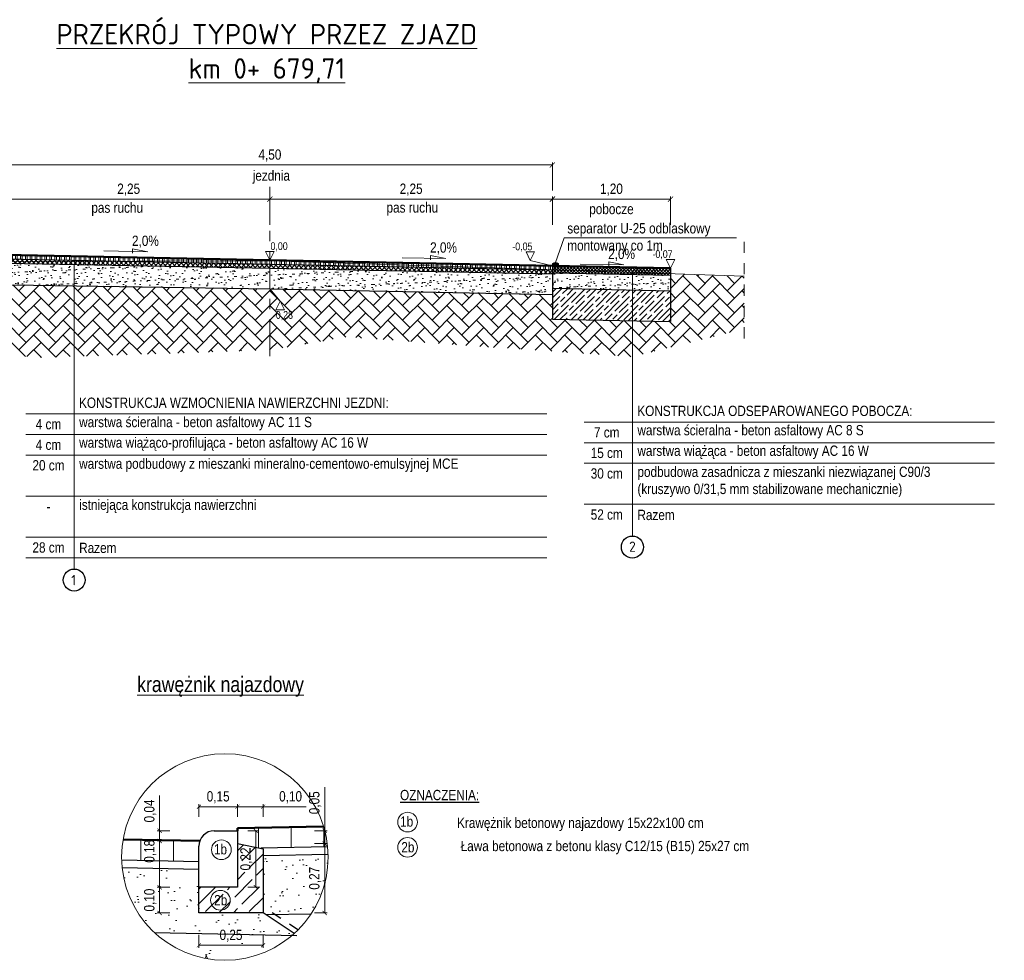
# Model space of a CAD drawing. Extents: x -12 to 1660, y -1442 to 174.
# Tile 4 of 4: x 853.28 to 862.86, y -734.62 to -725.46. Entities that reach past the tile are written whole.
import ezdxf
from ezdxf.lldxf.tags import DXFTag

# ---------------------------------------------------------------- set-up
doc = ezdxf.new("R2010")
doc.units = 0
doc.header["$LTSCALE"] = 0.3
for name, pattern in [('ACAD_ISO02W100', [15, 12, -3]), ('ACAD_ISO10W100', [18, 12, -3, 0, -3]), ('DASHED2', [9.525, 6.35, -3.175])]:
    doc.linetypes.add(name, pattern=pattern)
doc.layers.get('0').update_dxf_attribs({"lineweight": 9})
for name, color, linetype, lineweight in [('0 P opisy', 7, 'Continuous', 20), ('0.MK_linie opisowe', 250, 'Continuous', 9), ('1 elementy prefabrykowane KRESKOWANIE', 150, 'Continuous', 9), ('1 elementy prefabrykowane LINIE', 150, 'Continuous', 25), ('1 krawężnik bet.15 obniżony', 32, 'Continuous', 20), ('D_hatch', 8, 'Continuous', 9), ('D_szczegół', 1, 'Continuous', 20), ('gekompozyt_pomiedzy warstwy bitumiczne', 86, 'DASHED2', 30), ('istn. teren', 252, 'Continuous', 18), ('kreskowanie', 252, 'Continuous', 5), ('PP_teren', 252, 'Continuous', 15), ('proj. cięka', 1, 'Continuous', 25), ('proj.gruba', 1, 'Continuous', 50), ('WYMIARY', 7, 'Continuous', 9)]:
    doc.layers.add(name, color=color, linetype=linetype, lineweight=lineweight)
doc.layers.add('0_Opisy', color=250, linetype='Continuous')
doc.layers.add('MX SZCZEGÓŁY WYMIAROWANIW', color=7, linetype='Continuous')
doc.styles.add('TECHNICZNY', font='txt')
tags = doc.linetypes.add('DASHED', pattern=[0.75, 0.5, -0.25]).pattern_tags.tags
tags[6:7] = [DXFTag(74, 4), DXFTag(75, 0), DXFTag(340, '0'), DXFTag(46, 1.0), DXFTag(50, 0.0), DXFTag(44, 0.0), DXFTag(45, 0.0)]
tags[4:5] = [DXFTag(74, 4), DXFTag(75, 0), DXFTag(340, '0'), DXFTag(46, 1.0), DXFTag(50, 0.0), DXFTag(44, 0.0), DXFTag(45, 0.0)]
doc.dimstyles.new('ISO-25', dxfattribs={"dimscale": 0.05, "dimtxt": 2, "dimasz": 1, "dimexe": 0.5, "dimexo": 2, "dimtad": 1, "dimzin": 1, "dimtxsty": 'TECHNICZNY', "dimblk": 'ARCHTICK', "dimcen": 2.5, "dimclrd": 256, "dimclre": 256, "dimadec": 0, "dimazin": 0, "dimtfac": 1, "dimtmove": 0, "dimatfit": 3, "dimfxl": 5, "dimfxlon": 1, "dimlwd": -1, "dimlwe": -1, "dimarcsym": 0})
doc.dimstyles.new('mały 0.5 ISO-25', dxfattribs={"dimscale": 0.05, "dimtxt": 2, "dimasz": 0.8, "dimexe": 0.5, "dimexo": 2, "dimtad": 1, "dimlfac": 0.4, "dimzin": 1, "dimtxsty": 'TECHNICZNY', "dimblk": 'ARCHTICK', "dimcen": 2.5, "dimclrd": 256, "dimclre": 256, "dimadec": 0, "dimazin": 0, "dimtfac": 1, "dimtmove": 0, "dimatfit": 3, "dimfxl": 2, "dimfxlon": 1, "dimlwd": -1, "dimlwe": -1, "dimarcsym": 0})
doc.dimstyles.new('Wysokości', dxfattribs={"dimscale": 0.05, "dimtxt": 1.5, "dimasz": 1, "dimexe": 0.5, "dimexo": 6, "dimgap": 0, "dimtad": 1, "dimtih": 1, "dimtoh": 1, "dimzin": 1, "dimtxsty": 'TECHNICZNY', "dimblk": 'OBLIQUE', "dimcen": 2.5, "dimse1": 1, "dimse2": 1, "dimsd1": 1, "dimsd2": 1, "dimadec": 0, "dimazin": 0, "dimtfac": 1, "dimtmove": 0, "dimatfit": 3, "dimldrblk": 'NONE', "dimfxl": 0.5, "dimarcsym": 0})
doc.dimstyles.new('Wysokości (- minus)', dxfattribs={"dimscale": 0.05, "dimtxt": 1.5, "dimasz": 1, "dimexe": 0.5, "dimexo": 6, "dimgap": 0.25, "dimtad": 1, "dimtih": 1, "dimtoh": 1, "dimzin": 1, "dimtxsty": 'TECHNICZNY', "dimblk": 'OBLIQUE', "dimcen": 2.5, "dimse1": 1, "dimse2": 1, "dimsd1": 1, "dimsd2": 1, "dimadec": 0, "dimazin": 0, "dimtfac": 1, "dimtmove": 2, "dimatfit": 3, "dimldrblk": 'NONE', "dimfxl": 0.5, "dimarcsym": 0})
pattern_1 = [(90, (23.1819, -7.454863), (-0.047625, 0), []), (90, (23.197774, -7.43899), (-0.047625, 0), [])]
pattern_2 = [(82.5, (-107.396075, 11.25923), (-0.07147627, 0.066950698), [0, -0.077216, 0, -0.08636, 0, -0.08255]), (52.5, (-107.39608, 11.25923), (-0.037802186, 0.16494657), [0, -0.041656, 0, -0.069596, 0, -0.02667]), (12.5, (-107.44026, 11.21505), (0.111659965, 0.1120664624), [0, -0.0254, 0, -0.09144, 0, -0.11938]), (2.5, (-107.44026, 11.21505), (0.076456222, 0.139510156), [0, -0.0127, 0, -0.059944, 0, -0.06858])]
pattern_3 = [(82.5, (-1560.25226, 1114.35045), (-0.178690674, 0.167376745), [0, -0.19304, 0, -0.2159, 0, -0.206375]), (52.5, (-1560.25226, 1114.35045), (-0.094505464, 0.412366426), [0, -0.10414, 0, -0.17399, 0, -0.066675]), (12.5, (-1560.36272, 1114.24), (0.279149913, 0.280166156), [0, -0.0635, 0, -0.2286, 0, -0.29845]), (2.5, (-1560.3627, 1114.24), (0.191140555, 0.34877539), [0, -0.03175, 0, -0.14986, 0, -0.17145])]

# ---------------------------------------------------------------- blocks, each defined once
blk = doc.blocks.new('_ArchTick')
at = {"color": 0, "linetype": 'ByBlock', "const_width": 0.15}
blk.add_lwpolyline([(-0.5, -0.5), (0.5, 0.5)], dxfattribs=at)
blk = doc.blocks.new('*D496')
at = {"layer": 'Defpoints', "color": 0}
for p in [(852.9638, -727.2118), (855.7138, -727.8101), (852.9638, -727.8601)]:
    blk.add_point(p, dxfattribs=at)
at = {"layer": 'WYMIARY'}
for p, q in [((852.9638, -727.4618), (852.9638, -727.1868)), ((855.7138, -727.2118), (852.9638, -727.2118)), ((855.7138, -727.4618), (855.7138, -727.1868))]:
    blk.add_line(p, q, dxfattribs=at)
at = {"layer": 'WYMIARY', "xscale": 0.05, "yscale": 0.05, "zscale": 0.05, "rotation": 180}
blk.add_blockref('_ArchTick', (852.9638, -727.2118), dxfattribs=at)
at = {"layer": 'WYMIARY', "xscale": 0.05, "yscale": 0.05, "zscale": 0.05}
blk.add_blockref('_ArchTick', (855.7138, -727.2118), dxfattribs=at)
at = {"layer": 'WYMIARY', "color": 0, "insert": (854.3388, -727.12), "char_height": 0.1, "attachment_point": 5, "style": 'TECHNICZNY'}
blk.add_mtext('2,25', dxfattribs=at)
blk = doc.blocks.new('*D497')
at = {"layer": 'Defpoints', "color": 0}
for p in [(855.7138, -727.7219), (855.7138, -727.8051), (855.7138, -727.8051)]:
    blk.add_point(p, dxfattribs=at)
at = {"layer": 'WYMIARY', "color": 0, "insert": (855.8033, -727.6765), "char_height": 0.075, "attachment_point": 5, "style": 'TECHNICZNY'}
blk.add_mtext('0,00', dxfattribs=at)
blk = doc.blocks.new('_None')
blk = doc.blocks.new('_Oblique')
at = {"color": 0, "lineweight": -2}
blk.add_line((-0.5, -0.5), (0.5, 0.5), dxfattribs=at)
blk = doc.blocks.new('*D498')
at = {"layer": 'Defpoints', "color": 0}
for p in [(858.4638, -727.2118), (855.7138, -727.8101), (858.4638, -727.8601)]:
    blk.add_point(p, dxfattribs=at)
at = {"layer": 'WYMIARY'}
for p, q in [((855.7138, -727.4618), (855.7138, -727.1868)), ((855.7138, -727.2118), (858.4638, -727.2118)), ((858.4638, -727.4618), (858.4638, -727.1868))]:
    blk.add_line(p, q, dxfattribs=at)
at = {"layer": 'WYMIARY', "xscale": 0.05, "yscale": 0.05, "zscale": 0.05}
for p, rotation in [((855.7138, -727.2118), 180.000172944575), ((858.4638, -727.2118), 0.0001729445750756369)]:
    blk.add_blockref('_ArchTick', p, dxfattribs=dict(at, rotation=rotation))
at = {"layer": 'WYMIARY', "color": 0, "insert": (857.0888, -727.12), "char_height": 0.1, "attachment_point": 5, "rotation": 0.00017, "style": 'TECHNICZNY'}
blk.add_mtext('2,25', dxfattribs=at)
blk = doc.blocks.new('*D499')
at = {"layer": 'Defpoints', "color": 0}
for p in [(858.4638, -726.879), (852.9638, -727.8601), (858.4638, -727.8601)]:
    blk.add_point(p, dxfattribs=at)
at = {"layer": 'WYMIARY'}
for p, q in [((852.9638, -727.129), (852.9638, -726.854)), ((858.4638, -727.129), (858.4638, -726.854)), ((852.9638, -726.879), (858.4638, -726.879))]:
    blk.add_line(p, q, dxfattribs=at)
at = {"layer": 'WYMIARY', "xscale": 0.05, "yscale": 0.05, "zscale": 0.05, "rotation": 180}
blk.add_blockref('_ArchTick', (852.9638, -726.879), dxfattribs=at)
at = {"layer": 'WYMIARY', "xscale": 0.05, "yscale": 0.05, "zscale": 0.05}
blk.add_blockref('_ArchTick', (858.4638, -726.879), dxfattribs=at)
at = {"layer": 'WYMIARY', "color": 0, "insert": (855.7138, -726.7872), "char_height": 0.1, "attachment_point": 5, "style": 'TECHNICZNY'}
blk.add_mtext('4,50', dxfattribs=at)
blk = doc.blocks.new('*U22')
at = {"layer": 'WYMIARY', "linetype": 'Continuous'}
for p, q in [((-0.2129, 0.0447), (-0.0648, 0.075)), ((0.2129, 0.0532), (-0.2129, 0.0447)), ((-0.0648, 0.075), (-0.0648, 0.0336))]:
    blk.add_line(p, q, dxfattribs=at)
at = {"linetype": 'Continuous', "style": 'TECHNICZNY'}
blk.add_attdef('2,0%', (-0.0599, 0.1026), '', height=0.1, rotation=359.99976, dxfattribs=at)
blk = doc.blocks.new('*D500')
at = {"layer": 'Defpoints', "color": 0}
for p in [(858.2493, -727.7482), (858.2493, -727.8082), (858.3606, -727.8082)]:
    blk.add_point(p, dxfattribs=at)
at = {"layer": 'WYMIARY', "color": 0, "insert": (858.1721, -727.6794), "char_height": 0.075, "attachment_point": 5, "style": 'TECHNICZNY'}
blk.add_mtext('-0,05', dxfattribs=at)
blk = doc.blocks.new('*D501')
at = {"layer": 'Defpoints', "color": 0}
for p in [(855.7138, -727.8051), (855.7138, -728.0853), (855.7204, -728.0853)]:
    blk.add_point(p, dxfattribs=at)
at = {"color": 0, "insert": (855.8406, -728.3464), "char_height": 0.075, "attachment_point": 5, "style": 'TECHNICZNY'}
blk.add_mtext('-0,28', dxfattribs=at)
blk = doc.blocks.new('*D502')
at = {"layer": 'Defpoints', "color": 0}
for p in [(859.6138, -727.2118), (858.4638, -727.8254), (859.6138, -728.2849)]:
    blk.add_point(p, dxfattribs=at)
at = {"layer": 'WYMIARY'}
for p, q in [((858.4638, -727.4618), (858.4638, -727.1868)), ((858.4638, -727.2118), (859.6138, -727.2118)), ((859.6138, -727.4618), (859.6138, -727.1868))]:
    blk.add_line(p, q, dxfattribs=at)
at = {"layer": 'WYMIARY', "xscale": 0.05, "yscale": 0.05, "zscale": 0.05}
for p, rotation in [((858.4638, -727.2118), 180.0001729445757), ((859.6138, -727.2118), 0.0001729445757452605)]:
    blk.add_blockref('_ArchTick', p, dxfattribs=dict(at, rotation=rotation))
at = {"layer": 'WYMIARY', "color": 0, "insert": (859.0388, -727.12), "char_height": 0.1, "attachment_point": 5, "rotation": 0.00017, "style": 'TECHNICZNY'}
blk.add_mtext('1,20', dxfattribs=at)
blk = doc.blocks.new('*D504')
at = {"layer": 'Defpoints', "color": 0}
for p in [(855.7138, -727.8051), (859.6138, -727.8831), (859.7251, -727.8831)]:
    blk.add_point(p, dxfattribs=at)
at = {"layer": 'WYMIARY', "color": 0, "insert": (859.5366, -727.7542), "char_height": 0.075, "attachment_point": 5, "style": 'TECHNICZNY'}
blk.add_mtext('-0,07', dxfattribs=at)
blk = doc.blocks.new('krawężnik najazdowy')
at = {"layer": '1 elementy prefabrykowane KRESKOWANIE'}
h = blk.add_hatch(dxfattribs=at)
h.set_pattern_fill('ACAD_ISO02W100', color=150, scale=0.008, angle=45, style=0)
h.set_pattern_definition([(135, (-0.13, 0.04988), (-0.0282843, -0.0282843), [0.096, -0.024])])
h.paths.add_polyline_path([(0.32, -0.1501), (0.32, 0.0999), (0.07, 0.1), (0.05, -0.0001), (0.22, -0.0001), (0.22, -0.1501)])
at = {"layer": '1 elementy prefabrykowane LINIE', "color": 150}
for p, q in [((0.05, -0.0001), (0.07, 0.1)), ((0.07, 0.1), (0.32, 0.1)), ((0.32, 0.1), (0.32, -0.15)), ((0, -0.09), (0, 0)), ((0, 0), (0.22, 0)), ((0.22, -0.15), (0.06, -0.15)), ((0.32, -0.15), (0.22, -0.15))]:
    blk.add_line(p, q, dxfattribs=at)
blk.add_lwpolyline([(0.22, 0), (0.22, -0.15)], dxfattribs=at)
blk.add_arc((0.06, -0.09), 0.06, 180, 270, dxfattribs=at)
blk = doc.blocks.new('*D505')
at = {"layer": 'Defpoints', "color": 0}
for p in [(855.3975, -733.361), (854.6404, -733.4602), (855.0313, -733.4602)]:
    blk.add_point(p, dxfattribs=at)
at = {"layer": 'WYMIARY'}
for p, q in [((854.6404, -733.361), (854.6404, -733.0163)), ((854.7404, -733.361), (854.6154, -733.361)), ((854.6404, -733.361), (854.6404, -733.4602)), ((854.7404, -733.4602), (854.6154, -733.4602))]:
    blk.add_line(p, q, dxfattribs=at)
at = {"layer": 'WYMIARY', "xscale": 0.04000000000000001, "yscale": 0.04000000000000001, "zscale": 0.04000000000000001}
for p, rotation in [((854.6404, -733.361), 90), ((854.6404, -733.4602), 270)]:
    blk.add_blockref('_ArchTick', p, dxfattribs=dict(at, rotation=rotation))
at = {"layer": 'WYMIARY', "color": 0, "insert": (854.5486, -733.1686), "char_height": 0.1, "attachment_point": 5, "rotation": 90, "style": 'TECHNICZNY'}
blk.add_mtext('0,04', dxfattribs=at)
blk = doc.blocks.new('*D506')
at = {"layer": 'Defpoints', "color": 0}
for p in [(855.0225, -733.911), (854.6404, -734.161), (855.0225, -734.161)]:
    blk.add_point(p, dxfattribs=at)
at = {"layer": 'WYMIARY'}
for p, q in [((854.7404, -733.911), (854.6154, -733.911)), ((854.6404, -733.911), (854.6404, -734.161)), ((854.7404, -734.161), (854.6154, -734.161))]:
    blk.add_line(p, q, dxfattribs=at)
at = {"layer": 'WYMIARY', "xscale": 0.04000000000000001, "yscale": 0.04000000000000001, "zscale": 0.04000000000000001}
for p, rotation in [((854.6404, -733.911), 90), ((854.6404, -734.161), 270)]:
    blk.add_blockref('_ArchTick', p, dxfattribs=dict(at, rotation=rotation))
at = {"layer": 'WYMIARY', "color": 0, "insert": (854.5486, -734.036), "char_height": 0.1, "attachment_point": 5, "rotation": 90, "style": 'TECHNICZNY'}
blk.add_mtext('0,10', dxfattribs=at)
blk = doc.blocks.new('*D507')
at = {"layer": 'Defpoints', "color": 0}
for p in [(855.6475, -733.1268), (855.3975, -733.361), (855.6475, -733.6611)]:
    blk.add_point(p, dxfattribs=at)
at = {"layer": 'WYMIARY'}
for p, q in [((855.3975, -733.2268), (855.3975, -733.1018)), ((855.3975, -733.1268), (855.6475, -733.1268)), ((855.6475, -733.2268), (855.6475, -733.1018)), ((855.6475, -733.1268), (856.0656, -733.1268))]:
    blk.add_line(p, q, dxfattribs=at)
at = {"layer": 'WYMIARY', "xscale": 0.04000000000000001, "yscale": 0.04000000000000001, "zscale": 0.04000000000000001, "rotation": 180}
blk.add_blockref('_ArchTick', (855.3975, -733.1268), dxfattribs=at)
at = {"layer": 'WYMIARY', "xscale": 0.04000000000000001, "yscale": 0.04000000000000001, "zscale": 0.04000000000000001}
blk.add_blockref('_ArchTick', (855.6475, -733.1268), dxfattribs=at)
at = {"layer": 'WYMIARY', "color": 0, "insert": (855.915, -733.035), "char_height": 0.1, "attachment_point": 5, "style": 'TECHNICZNY'}
blk.add_mtext('0,10', dxfattribs=at)
blk = doc.blocks.new('*D508')
at = {"layer": 'Defpoints', "color": 0}
for p in [(855.3975, -733.361), (855.3972, -733.486), (856.2471, -733.486)]:
    blk.add_point(p, dxfattribs=at)
at = {"layer": 'WYMIARY'}
for p, q in [((856.2471, -733.361), (856.2471, -732.9377)), ((856.1471, -733.361), (856.2721, -733.361)), ((856.2471, -733.361), (856.2471, -733.486)), ((856.1471, -733.486), (856.2721, -733.486))]:
    blk.add_line(p, q, dxfattribs=at)
at = {"layer": 'WYMIARY', "xscale": 0.04000000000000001, "yscale": 0.04000000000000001, "zscale": 0.04000000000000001}
for p, rotation in [((856.2471, -733.361), 90), ((856.2471, -733.486), 270)]:
    blk.add_blockref('_ArchTick', p, dxfattribs=dict(at, rotation=rotation))
at = {"layer": 'WYMIARY', "color": 0, "insert": (856.1553, -733.0887), "char_height": 0.1, "attachment_point": 5, "rotation": 90, "style": 'TECHNICZNY'}
blk.add_mtext('0,05', dxfattribs=at)
blk = doc.blocks.new('*D509')
at = {"layer": 'Defpoints', "color": 0}
for p in [(855.3972, -733.486), (855.6475, -734.161), (856.2471, -734.161)]:
    blk.add_point(p, dxfattribs=at)
at = {"layer": 'WYMIARY'}
for p, q in [((856.1471, -733.486), (856.2721, -733.486)), ((856.2471, -733.486), (856.2471, -734.161)), ((856.1471, -734.161), (856.2721, -734.161))]:
    blk.add_line(p, q, dxfattribs=at)
at = {"layer": 'WYMIARY', "xscale": 0.04000000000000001, "yscale": 0.04000000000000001, "zscale": 0.04000000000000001}
for p, rotation in [((856.2471, -733.486), 90), ((856.2471, -734.161), 270)]:
    blk.add_blockref('_ArchTick', p, dxfattribs=dict(at, rotation=rotation))
at = {"layer": 'WYMIARY', "color": 0, "insert": (856.1553, -733.8235), "char_height": 0.1, "attachment_point": 5, "rotation": 90, "style": 'TECHNICZNY'}
blk.add_mtext('0,27', dxfattribs=at)
blk = doc.blocks.new('*D510')
at = {"layer": 'Defpoints', "color": 0}
for p in [(855.0225, -734.161), (855.6475, -734.161), (855.0225, -734.4758)]:
    blk.add_point(p, dxfattribs=at)
at = {"layer": 'WYMIARY'}
for p, q in [((855.0225, -734.3758), (855.0225, -734.5008)), ((855.6475, -734.3758), (855.6475, -734.5008)), ((855.6475, -734.4758), (855.0225, -734.4758))]:
    blk.add_line(p, q, dxfattribs=at)
at = {"layer": 'WYMIARY', "xscale": 0.04000000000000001, "yscale": 0.04000000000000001, "zscale": 0.04000000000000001, "rotation": 180}
blk.add_blockref('_ArchTick', (855.0225, -734.4758), dxfattribs=at)
at = {"layer": 'WYMIARY', "xscale": 0.04000000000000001, "yscale": 0.04000000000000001, "zscale": 0.04000000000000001}
blk.add_blockref('_ArchTick', (855.6475, -734.4758), dxfattribs=at)
at = {"layer": 'WYMIARY', "color": 0, "insert": (855.335, -734.384), "char_height": 0.1, "attachment_point": 5, "style": 'TECHNICZNY'}
blk.add_mtext('0,25', dxfattribs=at)
blk = doc.blocks.new('*D511')
at = {"layer": 'Defpoints', "color": 0}
for p in [(855.3975, -733.1268), (855.0225, -733.661), (855.3975, -733.661)]:
    blk.add_point(p, dxfattribs=at)
at = {"layer": 'WYMIARY'}
for p, q in [((855.0225, -733.2268), (855.0225, -733.1018)), ((855.0225, -733.1268), (855.3975, -733.1268)), ((855.3975, -733.2268), (855.3975, -733.1018))]:
    blk.add_line(p, q, dxfattribs=at)
at = {"layer": 'WYMIARY', "xscale": 0.04000000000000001, "yscale": 0.04000000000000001, "zscale": 0.04000000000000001, "rotation": 180}
blk.add_blockref('_ArchTick', (855.0225, -733.1268), dxfattribs=at)
at = {"layer": 'WYMIARY', "xscale": 0.04000000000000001, "yscale": 0.04000000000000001, "zscale": 0.04000000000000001}
blk.add_blockref('_ArchTick', (855.3975, -733.1268), dxfattribs=at)
at = {"layer": 'WYMIARY', "color": 0, "insert": (855.21, -733.035), "char_height": 0.1, "attachment_point": 5, "style": 'TECHNICZNY'}
blk.add_mtext('0,15', dxfattribs=at)
blk = doc.blocks.new('*D512')
at = {"layer": 'Defpoints', "color": 0}
for p in [(855.0313, -733.4602), (854.6404, -733.911), (855.0225, -733.911)]:
    blk.add_point(p, dxfattribs=at)
at = {"layer": 'WYMIARY'}
for p, q in [((854.7404, -733.4602), (854.6154, -733.4602)), ((854.6404, -733.4602), (854.6404, -733.911)), ((854.7404, -733.911), (854.6154, -733.911))]:
    blk.add_line(p, q, dxfattribs=at)
at = {"layer": 'WYMIARY', "xscale": 0.04000000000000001, "yscale": 0.04000000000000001, "zscale": 0.04000000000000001}
for p, rotation in [((854.6404, -733.4602), 90), ((854.6404, -733.911), 270)]:
    blk.add_blockref('_ArchTick', p, dxfattribs=dict(at, rotation=rotation))
at = {"layer": 'WYMIARY', "color": 0, "insert": (854.5486, -733.561), "char_height": 0.1, "attachment_point": 5, "rotation": 90, "style": 'TECHNICZNY'}
blk.add_mtext('0,18', dxfattribs=at)
blk = doc.blocks.new('*D513')
at = {"layer": 'Defpoints', "color": 0}
for p in [(855.3975, -733.361), (855.5766, -733.361), (855.3975, -733.911)]:
    blk.add_point(p, dxfattribs=at)
at = {"layer": 'WYMIARY'}
for p, q in [((855.4975, -733.361), (855.6016, -733.361)), ((855.5766, -733.911), (855.5766, -733.361)), ((855.4975, -733.911), (855.6016, -733.911))]:
    blk.add_line(p, q, dxfattribs=at)
at = {"layer": 'WYMIARY', "xscale": 0.04000000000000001, "yscale": 0.04000000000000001, "zscale": 0.04000000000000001}
for p, rotation in [((855.5766, -733.361), 90), ((855.5766, -733.911), 270)]:
    blk.add_blockref('_ArchTick', p, dxfattribs=dict(at, rotation=rotation))
at = {"layer": 'WYMIARY', "color": 0, "insert": (855.4848, -733.636), "char_height": 0.1, "attachment_point": 5, "rotation": 90, "style": 'TECHNICZNY'}
blk.add_mtext('0,22', dxfattribs=at)

msp = doc.modelspace()

# ---------------------------------------------------------------- hatches: boundary and pattern name
h = msp.add_hatch(color=2)
h.dxf.hatch_style = 1
h.paths.add_polyline_path([(858.4638, -727.8401), (858.5238, -727.8401, 0.330425)])
h = msp.add_hatch(color=2)
h.dxf.hatch_style = 1
h.paths.add_polyline_path([(858.5238, -727.8401), (858.4638, -727.8401), (858.4638, -727.8601), (858.5238, -727.8601)])
at = {"layer": 'D_hatch'}
h = msp.add_hatch(dxfattribs=at)
h.set_pattern_fill('ANSI32', color=256, scale=0.005, angle=45, style=0)
h.set_pattern_definition(pattern_1)
h.paths.add_polyline_path([(855.7147, -727.8451), (855.7139, -727.8051), (852.9638, -727.7501), (852.9638, -727.7504), (852.9788, -727.7904)])
h = msp.add_hatch(dxfattribs=at)
h.set_pattern_fill('ANSI37', color=256, scale=0.01, style=0)
h.set_pattern_definition([(45, (852.651512, -727.968398), (-0.02245064, 0.02245064), []), (135, (852.651512, -727.968398), (-0.02245064, -0.02245064), [])])
h.paths.add_polyline_path([(855.7138, -727.8851), (858.4638, -727.9401), (858.4638, -727.9001), (855.7138, -727.8451), (852.9788, -727.7904), (852.9788, -727.8305)])
h = msp.add_hatch(dxfattribs=at)
h.set_pattern_fill('ANSI32', color=256, scale=0.005, angle=45, style=0)
h.set_pattern_definition(pattern_1)
h.paths.add_polyline_path([(858.4638, -727.9001), (858.4638, -727.8601), (855.7137, -727.8051), (855.7137, -727.8451)])
h = msp.add_hatch(dxfattribs=at)
h.set_pattern_fill('AR-SAND', color=256, scale=0.002, angle=45, style=0)
h.set_pattern_definition(pattern_2)
h.paths.add_polyline_path([(855.7138, -727.8851), (852.9935, -727.8307), (852.9886, -728.0416), (855.7138, -728.0851)])
h = msp.add_hatch(dxfattribs=at)
h.set_pattern_fill('AR-SAND', color=256, scale=0.002, angle=45, style=0)
h.set_pattern_definition(pattern_2)
h.paths.add_polyline_path([(855.7138, -727.8851), (858.4638, -727.9401), (858.4638, -728.1463), (855.7129, -728.0851)])
h = msp.add_hatch(dxfattribs=at)
h.set_pattern_fill('ANSI37', color=256, scale=0.007, style=0)
h.set_pattern_definition([(45, (23.1819, -7.454863), (-0.0157154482, 0.0157154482), []), (135, (23.1819, -7.454863), (-0.0157154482, -0.0157154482), [])])
h.paths.add_polyline_path([(858.4638, -727.8601), (858.4638, -727.9301), (859.6138, -727.9531), (859.6138, -727.8825)])
h = msp.add_hatch(dxfattribs=at)
h.set_pattern_fill('AR-HBONE', color=256, scale=0.001, style=0)
h.set_pattern_definition([(45, (11.28115, -0.20017), (0, 0.143684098), [0.3048, -0.1016]), (135, (11.35299, -0.12833), (1e-17, 0.143684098), [0.3048, -0.1016])])
h.paths.add_polyline_path([(855.7204, -728.0853), (858.4704, -728.1403), (858.4638, -728.3802), (859.6138, -728.4032), (859.6138, -727.9391), (860.333, -727.9634), (860.333, -728.476), (859.2442, -728.7468), (857.8272, -728.6508), (856.4601, -728.5543), (855.7204, -728.6804)])
h = msp.add_hatch(dxfattribs=at)
h.set_pattern_fill('AR-SAND', color=256, scale=0.002, angle=45, style=0)
h.set_pattern_definition([(82.5, (23.1819, -7.38586), (-0.07147627, 0.066950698), [0, -0.077216, 0, -0.08636, 0, -0.08255]), (52.5, (23.1819, -7.38586), (-0.037802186, 0.16494657), [0, -0.041656, 0, -0.069596, 0, -0.02667]), (12.5, (23.13772, -7.430045), (0.111659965, 0.1120664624), [0, -0.0254, 0, -0.09144, 0, -0.11938]), (2.5, (23.13772, -7.43005), (0.076456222, 0.139510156), [0, -0.0127, 0, -0.059944, 0, -0.06858])])
h.paths.add_polyline_path([(859.6138, -727.9531), (858.4638, -727.9301), (858.4638, -728.0801), (859.6138, -728.1031)])
h = msp.add_hatch(dxfattribs=at)
h.set_pattern_fill('AR-HBONE', color=256, scale=0.001, style=0)
h.set_pattern_definition([(45, (11.28115, -0.20017), (0, 0.143684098), [0.3048, -0.1016]), (135, (11.35299, -0.12833), (1e-17, 0.143684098), [0.3048, -0.1016])])
h.paths.add_polyline_path([(855.7204, -728.0853), (852.9886, -728.0416), (852.9886, -728.0546), (853.2174, -728.2523), (852.7412, -728.2615), (852.588, -728.2645), (852.3588, -728.2689), (852.1953, -728.2721), (851.3805, -728.2879), (851.3805, -728.6036), (852.3896, -728.6494), (853.453, -728.7551), (854.4262, -728.7237), (855.7204, -728.6804)])
h = msp.add_hatch(dxfattribs=at)
h.set_pattern_fill('GOST_WOOD', color=256, scale=0.02, angle=135, style=0)
h.set_pattern_definition([(225, (606.08466, -121.16551), (-0.084852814, 0.084852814), [0.2, -0.04]), (225, (606.08466, -121.10895), (-0.084852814, 0.084852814), [0.12, -0.03, 0.06, -0.03]), (225, (606.0988, -121.03823), (-0.084852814, 0.084852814), [0.2, -0.04])])
h.paths.add_polyline_path([(858.4638, -728.3802), (859.6138, -728.4032), (859.6138, -728.1031), (858.4638, -728.0808)])
h = msp.add_hatch(dxfattribs=at)
h.set_pattern_fill('AR-SAND', color=256, scale=0.005, angle=45, style=0)
h.set_pattern_definition(pattern_3)
edge = h.paths.add_edge_path()
edge.add_arc((855.2758, -733.6166), 1.0055, 326.4764, 361.31931)
edge.add_line((856.281, -733.5934), (855.6475, -733.6061))
edge.add_line((855.6475, -733.6061), (855.6475, -734.161))
edge.add_line((855.6475, -734.161), (855.6768, -734.1806))
edge.add_line((855.6768, -734.1806), (856.114, -734.1719))
h = msp.add_hatch(dxfattribs=at)
h.set_pattern_fill('AR-SAND', color=256, scale=0.005, angle=45, style=0)
h.set_pattern_definition(pattern_3)
edge = h.paths.add_edge_path()
edge.add_arc((855.2758, -733.6166), 1.0055, 185.92758, 226.99068)
edge.add_line((854.5899, -734.3518), (855.9752, -734.3795))
edge.add_line((855.9752, -734.3795), (855.6468, -734.1606))
edge.add_line((855.6468, -734.1606), (855.0225, -734.161))
edge.add_line((855.0225, -734.161), (855.0225, -733.7353))
edge.add_line((855.0225, -733.7353), (854.2757, -733.7204))
h = msp.add_hatch(dxfattribs=at)
h.set_pattern_fill('AR-CONC', color=256, scale=0.005, angle=45, style=0)
h.set_pattern_definition([(95, (-1560.25226, 1114.35045), (0.70047325, 0.5877669), [0.09525, -1.04775]), (40, (-1560.2523, 1114.3505), (-0.80008945, 0.55088503), [0.0762, -0.8382]), (145.451, (-1560.1939, 1114.3994), (-0.0996108, 1.13865118), [0.08095, -0.89045]), (91.1842, (-1560.4319, 1114.5301), (1.1070512, 0.80976706), [0.142875, -1.571625]), (141.6356, (-1560.3396, 1114.5975), (-0.0354307, 1.71413216), [0.121425, -1.335675]), (36.184, (-1560.4319, 1114.53), (-0.03542786, 1.7141319), [0.1143, -1.2573]), (66, (-1560.29716, 1114.57496), (0.89760276, 0.17447634), [0.09525, -1.04775]), (11, (-1560.2972, 1114.575), (-0.43269963, 0.86970597), [0.0762, -0.8382]), (116.4514, (-1560.2224, 1114.5895), (0.4649002, 1.04418228), [0.08095, -0.89045]), (82.5, (-1560.25226, 1114.35045), (-0.288027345, 0.30986707), [0, -0.82804, 0, -0.8509, 0, -0.841375]), (52.5, (-1560.25226, 1114.35045), (-0.117948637, 0.590435), [0, -0.48514, 0, -0.80899, 0, -0.320675]), (12.5, (-1560.45252, 1114.1502), (0.499639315, 0.459130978), [0, -0.3175, 0, -0.9906, 0, -1.31445]), (2.5, (-1560.5423, 1114.0604), (0.43381952, 0.61361196), [0, -0.41275, 0, -0.65786, 0, -0.93345])])
edge = h.paths.add_edge_path()
edge.add_arc((855.2758, -733.6166), 1.0055, 226.96924, 310.71895)
edge.add_line((855.9317, -734.3786), (854.5897, -734.3516))
at = {"layer": 'kreskowanie'}
h = msp.add_hatch(dxfattribs=at)
h.set_pattern_fill('LINE', color=252, scale=0.1, angle=90, style=0)
h.set_pattern_definition([(90, (1853.82272, -315.32377), (0.3175, 2e-17), [])])
edge = h.paths.add_edge_path()
edge.add_arc((855.2758, -733.6166), 1.0055, 5.59757, 17.19907)
edge.add_line((856.2363, -733.3193), (855.3975, -733.336))
edge.add_line((855.3975, -733.336), (855.3975, -733.4861))
edge.add_line((855.3975, -733.4861), (855.6249, -733.5315))
edge.add_line((855.6249, -733.5315), (856.2765, -733.5185))
h = msp.add_hatch(dxfattribs=at)
h.set_pattern_fill('LINE', color=252, scale=0.1, angle=90, style=0)
h.set_pattern_definition([(90, (1853.94748, -301.5785), (0.3175, 2e-17), [])])
edge = h.paths.add_edge_path()
edge.add_arc((855.2758, -733.6166), 1.0055, 170.20629, 181.63694)
edge.add_line((854.2707, -733.6453), (855.0225, -733.6603))
edge.add_line((855.0225, -733.6603), (855.0225, -733.511))
edge.add_line((855.0225, -733.511), (855.0313, -733.4605))
edge.add_line((855.0313, -733.4605), (854.285, -733.4455))

# ---------------------------------------------------------------- linework, layer by layer
for p, q in [((858.4638, -727.8601), (858.4638, -727.8401)), ((858.4638, -727.8401), (858.5238, -727.8401)), ((858.4638, -727.8601), (858.5238, -727.8601)), ((858.5238, -727.8401), (858.5238, -727.8601))]:
    msp.add_line(p, q)
msp.add_arc((858.4938, -727.8805), 0.0504, 53.43034, 126.56966)
at = {"layer": '0 P opisy', "color": 0, "ltscale": 0.015}
for p, q in [((853.8089, -727.8432), (853.808, -730.813)), ((859.2444, -727.9225), (859.2436, -730.4923)), ((853.3378, -729.3037), (858.4117, -729.3037)), ((858.7733, -729.3831), (862.7689, -729.3831)), ((853.3378, -729.5037), (858.4117, -729.5037)), ((858.7733, -729.5831), (862.7689, -729.5831)), ((853.3378, -729.7037), (858.4117, -729.7037)), ((858.7733, -729.7831), (862.7689, -729.7831)), ((853.3378, -730.1037), (858.1854, -730.1037)), ((853.3378, -730.1037), (858.4117, -730.1037)), ((858.7733, -730.1831), (862.7689, -730.1831)), ((858.7733, -730.1831), (862.7689, -730.1831)), ((853.3378, -730.5037), (858.4117, -730.5037)), ((853.3378, -730.7037), (858.4117, -730.7037))]:
    msp.add_line(p, q, dxfattribs=at)
at = {"layer": '0.MK_linie opisowe', "color": 7}
for centre in [(857.0541, -733.2767), (855.2414, -733.5465), (857.0541, -733.5225), (855.2321, -734.0381)]:
    msp.add_circle(centre, 0.096, dxfattribs=at)
at = {"layer": 'D_szczegół', "color": 252}
msp.add_lwpolyline([(858.4938, -727.8302), (858.5773, -727.5891), (860.2565, -727.5891)], dxfattribs=at)
at = {"layer": 'D_szczegół', "linetype": 'DASHED', "ltscale": 0.5}
msp.add_circle((855.2758, -733.6166), 1.0055, dxfattribs=at)
at = {"layer": 'gekompozyt_pomiedzy warstwy bitumiczne', "color": 156, "ltscale": 0.04}
msp.add_line((855.987, -734.3273), (855.6752, -734.1194), dxfattribs=at)
at = {"layer": 'istn. teren', "linetype": 'ACAD_ISO02W100', "ltscale": 0.03}
msp.add_line((860.333, -727.6279), (860.333, -728.6532), dxfattribs=at)
at = {"layer": 'MX SZCZEGÓŁY WYMIAROWANIW'}
for centre in [(859.2434, -730.5993), (853.8079, -730.92)]:
    msp.add_circle(centre, 0.107, dxfattribs=at)
at = {"layer": 'PP_teren'}
msp.add_lwpolyline([(860.333, -727.9634), (858.3123, -727.8952), (855.7138, -727.8138), (853.1139, -727.8197), (852.1119, -727.8002), (851.3805, -727.8002)], dxfattribs=at)
at = {"layer": 'proj. cięka', "linetype": 'ACAD_ISO10W100', "lineweight": 13, "ltscale": 0.1}
msp.add_line((855.7138, -728.7418), (855.7138, -727.0915), dxfattribs=at)
at = {"layer": 'proj. cięka'}
for p, q in [((858.4638, -727.8601), (858.4638, -728.3802)), ((859.6138, -727.8831), (859.6138, -728.4032)), ((856.2765, -733.5185), (855.6249, -733.5315)), ((856.281, -733.5934), (855.6475, -733.6061))]:
    msp.add_line(p, q, dxfattribs=at)
for points in [[(852.9738, -727.7903), (855.7138, -727.8451), (858.4638, -727.9001)], [(852.9788, -727.8305), (855.7138, -727.8851), (858.4638, -727.9401)], [(858.4638, -727.9301), (859.6138, -727.9531)], [(852.9886, -728.0416), (855.7138, -728.0851), (858.4638, -728.1401)], [(858.4638, -728.0801), (859.6138, -728.1031)], [(858.4638, -728.3802), (859.6138, -728.4032)], [(854.2707, -733.6453), (855.0225, -733.6603)], [(854.2757, -733.7204), (855.0225, -733.7353)], [(855.9499, -734.3626), (855.6475, -734.161)], [(856.114, -734.1719), (855.6768, -734.1806)], [(854.5899, -734.3518), (855.9752, -734.3795)]]:
    msp.add_lwpolyline(points, dxfattribs=at)
at = {"layer": 'proj.gruba'}
for p, q in [((856.2363, -733.3193), (855.3975, -733.336)), ((855.3975, -733.336), (855.3975, -733.361))]:
    msp.add_line(p, q, dxfattribs=at)
for points in [[(852.9638, -727.7501), (855.7138, -727.8051), (858.4638, -727.8601)], [(858.4638, -727.8601), (859.6138, -727.8831)], [(854.285, -733.4455), (855.0313, -733.4605)]]:
    msp.add_lwpolyline(points, dxfattribs=at)
at = {"layer": 'WYMIARY', "linetype": 'Continuous'}
for p, q in [((858.2493, -727.8082), (858.4638, -727.8601)), ((855.8138, -728.2052), (855.7138, -728.0853))]:
    msp.add_line(p, q, dxfattribs=at)
at = {"layer": 'WYMIARY'}
for points in [[(855.7138, -727.8051), (855.672, -727.7219), (855.7138, -727.7219), (855.7556, -727.7219)], [(858.2493, -727.8082), (858.2074, -727.7251), (858.2493, -727.7251), (858.2911, -727.7251)], [(859.6138, -727.8831), (859.572, -727.7999), (859.6138, -727.7999), (859.6556, -727.7999)], [(855.8138, -728.2052), (855.772, -728.2883), (855.8138, -728.2883), (855.8556, -728.2883)]]:
    msp.add_lwpolyline(points, close=True, dxfattribs=at)

# ---------------------------------------------------------------- block references
at = {"layer": '1 krawężnik bet.15 obniżony', "xscale": 2.5, "yscale": 2.5, "zscale": 2.5, "rotation": 270}
msp.add_blockref('krawężnik najazdowy', (855.3975, -733.361), dxfattribs=at)
at = {"layer": 'WYMIARY', "linetype": 'Continuous'}
ref = msp.add_blockref('*U22', (854.3113, -727.77), dxfattribs=dict(at, xscale=-1, rotation=0.0001729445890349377))
ref.add_attrib('2,0%', '2,0%', (854.3712, -727.6674), dxfattribs={"layer": '0', "linetype": 'Continuous', "height": 0.1, "rotation": 0.00042, "style": 'TECHNICZNY'})
ref = msp.add_blockref('*U22', (857.2138, -727.8351), dxfattribs=dict(at, xscale=-1, rotation=0.0001729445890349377))
ref.add_attrib('2,0%', '2,0%', (857.2737, -727.7325), dxfattribs={"layer": '0', "linetype": 'Continuous', "height": 0.1, "rotation": 0.00042, "style": 'TECHNICZNY'})
ref = msp.add_blockref('*U22', (858.9476, -727.8976), dxfattribs=dict(at, xscale=-1, rotation=0.0001729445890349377))
ref.add_attrib('2,0%', '2,0%', (859.0074, -727.7951), dxfattribs={"layer": '0', "linetype": 'Continuous', "height": 0.1, "rotation": 0.00042, "style": 'TECHNICZNY'})

# ---------------------------------------------------------------- texts
at = {"layer": '0 P opisy', "color": 0, "ltscale": 0.015, "char_height": 0.1, "rotation": 360, "style": 'TECHNICZNY'}
for s, insert, width, attachment_point in [('KONSTRUKCJA WZMOCNIENIA NAWIERZCHNI JEZDNI: ', (853.8556, -729.1948), 4.80363, 4), ('KONSTRUKCJA ODSEPAROWANEGO POBOCZA: ', (859.2911, -729.2741), 4.80363, 4), ('\\pxqc;4 cm', (853.3078, -729.4037), 0.5, 4), ('warstwa ścieralna - beton asfaltowy AC 11 S', (853.8566, -729.3319), 4.360652, 1), ('\\pxqc;7 cm', (858.7433, -729.4831), 0.5, 4), ('warstwa ścieralna - beton asfaltowy AC 8 S', (859.2921, -729.4112), 4.360652, 1), ('warstwa wiążąco-profilująca - beton asfaltowy AC 16 W', (853.8566, -729.5319), 4.448024, 1), ('\\pxqc;4 cm', (853.3078, -729.6037), 0.5, 4), ('\\pxqc;15 cm', (858.7433, -729.6831), 0.5, 4), ('warstwa wiążąca - beton asfaltowy AC 16 W', (859.2921, -729.6112), 4.360652, 1), ('warstwa podbudowy z mieszanki mineralno-cementowo-emulsyjnej MCE', (853.8567, -729.7371), 4.8337, 1), ('\\pxqc;20 cm', (853.3078, -729.8037), 0.5, 4), ('\\pxqc;30 cm', (858.7433, -729.8831), 0.5, 4), ('podbudowa zasadnicza z mieszanki niezwiązanej C90/3^J(kruszywo 0/31,5 mm stabilizowane mechanicznie)', (859.2922, -729.8164), 4.8337, 1), ('istniejąca konstrukcja nawierzchni', (853.8569, -730.1371), 5.009817, 1), ('\\pxqc;-', (853.3077, -730.2037), 0.5, 4), ('\\pxqc;52 cm', (858.7433, -730.2831), 0.5, 4), ('Razem', (859.2921, -730.2362), 4.360652, 1), ('\\pxqc;28 cm', (853.3078, -730.6037), 0.5, 4), ('Razem', (853.8566, -730.5569), 4.360652, 1), ('\\pxqc;{\\fDIN Pro Bold|b0|i0|c238|p34;2}', (859.1581, -730.5956), 0.171344, 4), ('\\pxqc;{\\fDIN Pro Bold|b0|i0|c238|p34;1}', (853.7173, -730.9216), 0.171344, 4)]:
    msp.add_mtext(s, dxfattribs=dict(at, insert=insert, width=width, attachment_point=attachment_point))
at = {"layer": '0_Opisy', "color": 7, "char_height": 0.1, "style": 'TECHNICZNY'}
for s, insert, width, attachment_point in [('{\\LOZNACZENIA:}', (856.9811, -732.9634), 0.739712, 1), ('1b', (857.0454, -733.2214), 3.85944, 2), ('Krawężnik betonowy najazdowy 15x22x100 cm', (858.7367, -733.2341), 4.560275, 2), ('2b', (857.0572, -733.4714), 3.85944, 2), ('   Ława betonowa z betonu klasy C12/15 (B15) 25x27 cm ', (858.9277, -733.4595), 3.85944, 2), ('1b', (855.2327, -733.4913), 3.85944, 2), ('2b', (855.2351, -733.9871), 3.85944, 2)]:
    msp.add_mtext(s, dxfattribs=dict(at, insert=insert, width=width, attachment_point=attachment_point))
at = {"layer": 'D_szczegół', "color": 252, "insert": (858.6094, -727.4458), "char_height": 0.1, "width": 1.733548, "attachment_point": 1, "style": 'TECHNICZNY'}
msp.add_mtext('separator U-25 odblaskowy montowany co 1m', dxfattribs=at)
at = {"layer": 'WYMIARY', "style": 'TECHNICZNY'}
for s, p in [('jezdnia', (855.5465, -727.0324)), ('pas ruchu', (853.9754, -727.3445)), ('pas ruchu', (856.8491, -727.3429))]:
    msp.add_text(s, height=0.1, dxfattribs=at).set_placement(p)
for s, insert, char_height, width, attachment_point in [('{\\fDIN Pro Bold|b0|i0|c238|p34;\\LPRZEKRÓJ TYPOWY PRZEZ ZJAZD\\P\\fDINPro-Regular|b0|i0|c0|p50;km 0+ \\fDINPro-Regular|b0|i0|c238|p50;679,71}', (855.6838, -725.7963), 0.2, 9.105391, 5), ('pobocze', (858.8229, -727.2579), 0.1, 0.529891, 1), ('\\pxqc;{\\Lkrawężnik najazdowy}', (855.2334, -731.9583), 0.15, 1.80234, 5)]:
    msp.add_mtext(s, dxfattribs=dict(at, insert=insert, char_height=char_height, width=width, attachment_point=attachment_point))

# ---------------------------------------------------------------- dimensions: what is measured, and where the dimension line sits
at = {"ltscale": 0.004}
dim = msp.add_linear_dim(base=(855.7204, -728.0853), p1=(855.7138, -727.8051), p2=(855.7138, -728.0853), angle=90, dimstyle='Wysokości (- minus)', override={"dimpost": '-<>'}, dxfattribs=at)
dim.commit()
dim.dimension.update_dxf_attribs({"geometry": '*D501', "text_midpoint": (855.8406, -728.3464), "dimtype": 160})
at = {"layer": 'WYMIARY'}
dim = msp.add_linear_dim(base=(858.4638, -726.879), p1=(852.9638, -727.8601), p2=(858.4638, -727.8601), text='4,50', dimstyle='ISO-25', override={"dimtxsty": 'TECHNICZNY', "dimblk": 'ArchTick', "dimtmove": 1}, dxfattribs=at)
dim.commit()
dim.dimension.update_dxf_attribs({"geometry": '*D499', "text_midpoint": (855.7138, -726.7872)})
for base, p1, p2, angle, text, picture, middle in [((852.9638, -727.2118), (855.7138, -727.8101), (852.9638, -727.8601), 180, '2,25', '*D496', (854.3388, -727.12)), ((858.4638, -727.2118), (855.7138, -727.8101), (858.4638, -727.8601), 0.00017, '2,25', '*D498', (857.0888, -727.12)), ((859.6138, -727.2118), (858.4638, -727.8254), (859.6138, -728.2849), 0.00017, '1,20', '*D502', (859.0388, -727.12))]:
    dim = msp.add_linear_dim(base=base, p1=p1, p2=p2, angle=angle, text=text, dimstyle='ISO-25', override={"dimtxsty": 'TECHNICZNY', "dimblk": 'ArchTick', "dimtmove": 1}, dxfattribs=at)
    dim.commit()
    dim.dimension.update_dxf_attribs({"geometry": picture, "text_midpoint": middle})
at = {"layer": 'WYMIARY', "linetype": 'Continuous'}
dim = msp.add_linear_dim(base=(855.7138173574, -727.7219393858), p1=(855.7138176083, -727.8050738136), p2=(855.7138176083, -727.8050738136), angle=0.0001729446, dimstyle='Wysokości', dxfattribs=at)
dim.commit()
dim.dimension.update_dxf_attribs({"geometry": '*D497', "text_midpoint": (855.8033012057, -727.7219393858), "dimtype": 160})
for base, p1, p2, text, picture, middle in [((858.3606, -727.8082), (858.2493, -727.7482), (858.2493, -727.8082), '-0,05', '*D500', (858.1721, -727.6794)), ((859.7251, -727.8831), (855.7138, -727.8051), (859.6138, -727.8831), '-0,07', '*D504', (859.5366, -727.7542))]:
    dim = msp.add_linear_dim(base=base, p1=p1, p2=p2, angle=90.00017, text=text, dimstyle='Wysokości (- minus)', override={"dimpost": '-<>', "dimtxsty": 'TECHNICZNY'}, dxfattribs=at)
    dim.commit()
    dim.dimension.update_dxf_attribs({"geometry": picture, "text_midpoint": middle, "dimtype": 160})
at = {"layer": 'WYMIARY'}
for base, p1, p2, picture, middle in [((855.3975, -733.1268), (855.0225, -733.661), (855.3975, -733.661), '*D511', (855.21, -733.035)), ((855.0225, -734.4758), (855.6475, -734.161), (855.0225, -734.161), '*D510', (855.335, -734.384))]:
    dim = msp.add_linear_dim(base=base, p1=p1, p2=p2, angle=180, dimstyle='mały 0.5 ISO-25', dxfattribs=at)
    dim.commit()
    dim.dimension.update_dxf_attribs({"geometry": picture, "text_midpoint": middle})
for base, p1, p2, angle, picture, middle in [((855.6475, -733.1268), (855.3975, -733.361), (855.6475, -733.6611), 180, '*D507', (855.915, -733.0412)), ((854.6404, -733.911), (855.0313, -733.4602), (855.0225, -733.911), 90, '*D512', (854.6404, -733.561)), ((854.6404, -734.161), (855.0225, -733.911), (855.0225, -734.161), 90, '*D506', (854.6404, -734.036))]:
    dim = msp.add_linear_dim(base=base, p1=p1, p2=p2, angle=angle, dimstyle='mały 0.5 ISO-25', override={"dimtmove": 1}, dxfattribs=at)
    dim.commit()
    dim.dimension.update_dxf_attribs({"geometry": picture, "text_midpoint": middle, "dimtype": 160})
for base, p2, picture, middle in [((856.2471, -733.486), (855.3972, -733.486), '*D508', (856.2471, -733.0887)), ((854.6404, -733.4602), (855.0313, -733.4602), '*D505', (854.6404, -733.1686))]:
    dim = msp.add_linear_dim(base=base, p1=(855.3975, -733.361), p2=p2, angle=90, dimstyle='mały 0.5 ISO-25', dxfattribs=at)
    dim.commit()
    dim.dimension.update_dxf_attribs({"geometry": picture, "text_midpoint": middle, "dimtype": 160})
for base, p1, p2, picture, middle in [((855.5766, -733.361), (855.3975, -733.911), (855.3975, -733.361), '*D513', (855.4848, -733.636)), ((856.2471, -734.161), (855.3972, -733.486), (855.6475, -734.161), '*D509', (856.1553, -733.8235))]:
    dim = msp.add_linear_dim(base=base, p1=p1, p2=p2, angle=90, dimstyle='mały 0.5 ISO-25', override={"dimtmove": 1}, dxfattribs=at)
    dim.commit()
    dim.dimension.update_dxf_attribs({"geometry": picture, "text_midpoint": middle})

doc.saveas('drawing.dxf')
